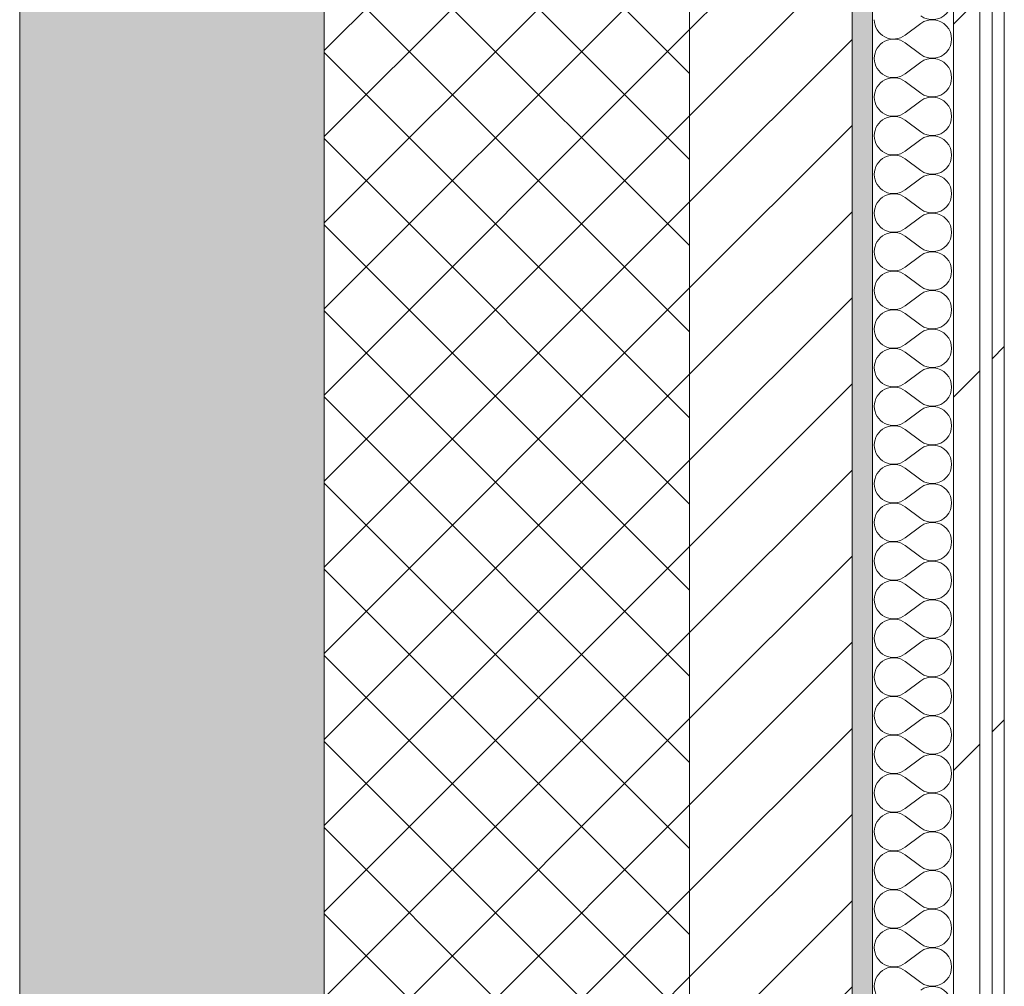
# Model space of a CAD drawing. Header units: millimetres. Extents: x -40968 to 77376, y -17881 to 4746.
# Tile 228 of 256: x -2101 to -1616, y -2667 to -2190. Entities that reach past the tile are written whole.
import ezdxf

# ---------------------------------------------------------------- set-up
doc = ezdxf.new("R2010")
doc.units = ezdxf.units.MM
doc.header["$MEASUREMENT"] = 0
doc.linetypes.add('Wipeout_Contour', pattern=[1000, 0, -1000])
doc.layers.add('12_FAÇ_Façana', color=7, linetype='Continuous')
doc.layers.add('Nuevo_08_E_Envans secs', color=7, linetype='Continuous')
for name, color, linetype, lineweight, true_color in [('12_FAÇ_Façana_Pluma_Nº__102', 7, 'Continuous', 5, 0xcccccc), ('12_FAÇ_Façana_Pluma_Nº__174', 7, 'Continuous', 13, 0xe4ad2c), ('12_FAÇ_Façana_Pluma_Nº__176', 7, 'Continuous', 15, 0x93a0c6), ('Nuevo_08_E_Envans secs_Pluma_Nº__102', 7, 'Continuous', 5, 0xcccccc), ('Nuevo_08_E_Envans secs_Pluma_Nº__171', 171, 'Continuous', 13, 0xaaaaff), ('Nuevo_08_E_Envans secs_Pluma_Nº__177', 7, 'Continuous', 15, 0xf7e046)]:
    doc.layers.add(name, color=color, linetype=linetype, lineweight=lineweight, true_color=true_color)
for name, color, linetype, lineweight in [('12_FAÇ_Façana_Pluma_Nº__2', 8, 'Continuous', 5), ('12_FAÇ_Façana_Pluma_Nº__7', 7, 'Continuous', 5), ('Nuevo_08_E_Envans secs_Pluma_Nº__1', 7, 'Continuous', 5)]:
    doc.layers.add(name, color=color, linetype=linetype, lineweight=lineweight)
pattern_1 = [(45, (0, 0), (-183.848, 183.848), [195, -65]), (45, (7e-14, 183.85), (-183.848, 183.848), [195, -65])]

# ---------------------------------------------------------------- blocks, each defined once
blk = doc.blocks.new('Muro_1_5', base_point=(-1681.11, -1193.98))
at = {"layer": '12_FAÇ_Façana_Pluma_Nº__102', "linetype": 'Continuous', "lineweight": 0, "true_color": 0xe5e5e5}
blk.add_hatch(color=254, dxfattribs=at).paths.add_polyline_path([(-2101.11, -10658.98), (-1951.11, -10658.98), (-1951.11, -7438.98), (-1971.11, -7438.98), (-1971.11, -6988.97), (-1951.11, -6988.97), (-1951.11, -1638.98), (-2101.11, -1638.98)])
at = {"layer": '12_FAÇ_Façana_Pluma_Nº__174', "linetype": 'Continuous', "lineweight": 13, "true_color": 0xe4ad2c}
h = blk.add_hatch(dxfattribs=at)
h.set_pattern_fill('SATE_Aislamiento_0005', color=42, style=0, pattern_type=2)
h.set_pattern_definition([(45, (0, 0), (-21.2132, 21.2132), []), (135, (0, 0), (21.2132, 21.2132), [])])
h.paths.add_polyline_path([(-1951.11, -1638.98), (-1951.11, -6988.97), (-1771.11, -6988.97), (-1771.11, -1638.98)])
at = {"layer": '12_FAÇ_Façana_Pluma_Nº__176', "linetype": 'Continuous', "lineweight": 0, "true_color": 0x495063}
blk.add_hatch(color=251, dxfattribs=at).paths.add_polyline_path([(-1681.11, -1678.98), (-1691.11, -1678.98), (-1691.11, -6988.97), (-1681.11, -6988.97)])
at = {"layer": '12_FAÇ_Façana_Pluma_Nº__2', "linetype": 'Continuous', "lineweight": 5}
h = blk.add_hatch(dxfattribs=at)
h.set_pattern_fill('Ceramic_0005', color=8, style=0, pattern_type=2)
h.set_pattern_definition([(45, (0, 0), (-21.2132, 21.2132), [])])
h.paths.add_polyline_path([(-1691.11, -1678.98), (-1771.11, -1678.98), (-1771.11, -6988.97), (-1691.11, -6988.97)])
at = {"layer": '12_FAÇ_Façana_Pluma_Nº__7', "color": 7, "linetype": 'Continuous', "lineweight": 5}
for p, q in [((-1951.11, -1638.98), (-1951.11, -6988.97)), ((-1771.11, -6988.97), (-1771.11, -1678.98)), ((-1691.11, -6988.97), (-1691.11, -1678.98))]:
    blk.add_line(p, q, dxfattribs=at)
at = {"layer": '12_FAÇ_Façana_Pluma_Nº__7', "color": 7, "linetype": 'Continuous', "lineweight": 5, "flags": 128}
for points in [[(-2101.11, -1638.98), (-2101.11, -10658.98)], [(-1681.11, -6988.97), (-1681.11, -1678.98)]]:
    blk.add_lwpolyline(points, dxfattribs=at)
blk = doc.blocks.new('*X353')
at = {"layer": 'Nuevo_08_E_Envans secs_Pluma_Nº__102', "color": 254, "linetype": 'Continuous', "lineweight": 5, "true_color": 0xcccccc}
for p, q in [((-1657.3, -2192.38), (-1664.92, -2198.1)), ((-1657.3, -2207.62), (-1664.92, -2201.9)), ((-1657.3, -2211.43), (-1664.92, -2217.14)), ((-1657.3, -2226.67), (-1664.92, -2220.95)), ((-1657.3, -2230.48), (-1664.92, -2236.19)), ((-1657.3, -2245.71), (-1664.92, -2240)), ((-1657.3, -2249.52), (-1664.92, -2255.24)), ((-1657.3, -2264.76), (-1664.92, -2259.05)), ((-1657.3, -2268.57), (-1664.92, -2274.29)), ((-1657.3, -2283.81), (-1664.92, -2278.1)), ((-1657.3, -2287.62), (-1664.92, -2293.33)), ((-1657.3, -2302.86), (-1664.92, -2297.14)), ((-1657.3, -2306.67), (-1664.92, -2312.38)), ((-1657.3, -2321.9), (-1664.92, -2316.19)), ((-1657.3, -2325.71), (-1664.92, -2331.43)), ((-1657.3, -2340.95), (-1664.92, -2335.24)), ((-1657.3, -2344.76), (-1664.92, -2350.48)), ((-1657.3, -2360), (-1664.92, -2354.29)), ((-1657.3, -2363.81), (-1664.92, -2369.52)), ((-1657.3, -2379.05), (-1664.92, -2373.33)), ((-1657.3, -2382.86), (-1664.92, -2388.57)), ((-1657.3, -2398.1), (-1664.92, -2392.38)), ((-1657.3, -2401.9), (-1664.92, -2407.62)), ((-1657.3, -2417.14), (-1664.92, -2411.43)), ((-1657.3, -2420.95), (-1664.92, -2426.67)), ((-1657.3, -2436.19), (-1664.92, -2430.48)), ((-1657.3, -2440), (-1664.92, -2445.71)), ((-1657.3, -2455.24), (-1664.92, -2449.52)), ((-1657.3, -2459.05), (-1664.92, -2464.76)), ((-1657.3, -2474.29), (-1664.92, -2468.57)), ((-1657.3, -2478.1), (-1664.92, -2483.81)), ((-1657.3, -2493.33), (-1664.92, -2487.62)), ((-1657.3, -2497.14), (-1664.92, -2502.86)), ((-1657.3, -2512.38), (-1664.92, -2506.67)), ((-1657.3, -2516.19), (-1664.92, -2521.9)), ((-1657.3, -2531.43), (-1664.92, -2525.71)), ((-1657.3, -2535.24), (-1664.92, -2540.95)), ((-1657.3, -2550.48), (-1664.92, -2544.76)), ((-1657.3, -2554.29), (-1664.92, -2560)), ((-1657.3, -2569.52), (-1664.92, -2563.81)), ((-1657.3, -2573.33), (-1664.92, -2579.05)), ((-1657.3, -2588.57), (-1664.92, -2582.86)), ((-1657.3, -2592.38), (-1664.92, -2598.1)), ((-1657.3, -2607.62), (-1664.92, -2601.9)), ((-1657.3, -2611.43), (-1664.92, -2617.14)), ((-1657.3, -2626.67), (-1664.92, -2620.95)), ((-1657.3, -2630.48), (-1664.92, -2636.19)), ((-1657.3, -2645.71), (-1664.92, -2640)), ((-1657.3, -2649.52), (-1664.92, -2655.24)), ((-1657.3, -2664.76), (-1664.92, -2659.05))]:
    blk.add_line(p, q, dxfattribs=at)
for centre, start, end in [((-1651.59, -2180.95), 233.1301, 126.8699), ((-1670.63, -2190.48), 180, 306.8699), ((-1651.59, -2200), 233.1301, 126.8699), ((-1670.63, -2209.52), 53.1301, 180), ((-1670.63, -2209.52), 180, 306.8699), ((-1651.59, -2219.05), 233.1301, 126.8699), ((-1670.63, -2228.57), 53.1301, 180), ((-1670.63, -2228.57), 180, 306.8699), ((-1651.59, -2238.1), 233.1301, 126.8699), ((-1670.63, -2247.62), 53.1301, 180), ((-1670.63, -2247.62), 180, 306.8699), ((-1651.59, -2257.14), 233.1301, 126.8699), ((-1670.63, -2266.67), 53.1301, 180), ((-1670.63, -2266.67), 180, 306.8699), ((-1651.59, -2276.19), 233.1301, 126.8699), ((-1670.63, -2285.71), 53.1301, 180), ((-1670.63, -2285.71), 180, 306.8699), ((-1651.59, -2295.24), 233.1301, 126.8699), ((-1670.63, -2304.76), 53.1301, 180), ((-1670.63, -2304.76), 180, 306.8699), ((-1651.59, -2314.29), 233.1301, 126.8699), ((-1670.63, -2323.81), 53.1301, 180), ((-1670.63, -2323.81), 180, 306.8699), ((-1651.59, -2333.33), 233.1301, 126.8699), ((-1670.63, -2342.86), 53.1301, 180), ((-1670.63, -2342.86), 180, 306.8699), ((-1651.59, -2352.38), 233.1301, 126.8699), ((-1670.63, -2361.9), 53.1301, 180), ((-1670.63, -2361.9), 180, 306.8699), ((-1651.59, -2371.43), 233.1301, 126.8699), ((-1670.63, -2380.95), 53.1301, 180), ((-1670.63, -2380.95), 180, 306.8699), ((-1651.59, -2390.48), 233.1301, 126.8699), ((-1670.63, -2400), 53.1301, 180), ((-1670.63, -2400), 180, 306.8699), ((-1651.59, -2409.52), 233.1301, 126.8699), ((-1670.63, -2419.05), 53.1301, 180), ((-1670.63, -2419.05), 180, 306.8699), ((-1651.59, -2428.57), 233.1301, 126.8699), ((-1670.63, -2438.1), 53.1301, 180), ((-1670.63, -2438.1), 180, 306.8699), ((-1651.59, -2447.62), 233.1301, 126.8699), ((-1670.63, -2457.14), 53.1301, 180), ((-1670.63, -2457.14), 180, 306.8699), ((-1651.59, -2466.67), 233.1301, 126.8699), ((-1670.63, -2476.19), 53.1301, 180), ((-1670.63, -2476.19), 180, 306.8699), ((-1651.59, -2485.71), 233.1301, 126.8699), ((-1670.63, -2495.24), 53.1301, 180), ((-1670.63, -2495.24), 180, 306.8699), ((-1651.59, -2504.76), 233.1301, 126.8699), ((-1670.63, -2514.29), 53.1301, 180), ((-1670.63, -2514.29), 180, 306.8699), ((-1651.59, -2523.81), 233.1301, 126.8699), ((-1670.63, -2533.33), 53.1301, 180), ((-1670.63, -2533.33), 180, 306.8699), ((-1651.59, -2542.86), 233.1301, 126.8699), ((-1670.63, -2552.38), 53.1301, 180), ((-1670.63, -2552.38), 180, 306.8699), ((-1651.59, -2561.9), 233.1301, 126.8699), ((-1670.63, -2571.43), 53.1301, 180), ((-1670.63, -2571.43), 180, 306.8699), ((-1651.59, -2580.95), 233.1301, 126.8699), ((-1670.63, -2590.48), 53.1301, 180), ((-1670.63, -2590.48), 180, 306.8699), ((-1651.59, -2600), 233.1301, 126.8699), ((-1670.63, -2609.52), 53.1301, 180), ((-1670.63, -2609.52), 180, 306.8699), ((-1651.59, -2619.05), 233.1301, 126.8699), ((-1670.63, -2628.57), 53.1301, 180), ((-1670.63, -2628.57), 180, 306.8699), ((-1651.59, -2638.1), 233.1301, 126.8699), ((-1670.63, -2647.62), 53.1301, 180), ((-1670.63, -2647.62), 180, 306.8699), ((-1651.59, -2657.14), 233.1301, 126.8699), ((-1670.63, -2666.67), 53.1301, 180), ((-1670.63, -2666.67), 180, 306.8699), ((-1651.59, -2676.19), 233.1301, 126.8699)]:
    blk.add_arc(centre, 9.52, start, end, dxfattribs=at)
blk = doc.blocks.new('Muro_120_5', base_point=(-1616.11, -6988.97))
at = {"layer": 'Nuevo_08_E_Envans secs_Pluma_Nº__1', "color": 7, "linetype": 'Continuous', "lineweight": 5, "flags": 128}
blk.add_lwpolyline([(-1681.11, -1703.98), (-1681.11, -6988.97)], dxfattribs=at)
at = {"color": 254, "linetype": 'Wipeout_Contour', "lineweight": 0, "ltscale": 19077.207977}
blk.add_wipeout([(-1628.11, -6988.97), (-1628.11, -1703.98), (-1641.11, -1703.98), (-1641.11, -6988.97)], dxfattribs=at).dxf.layer = 'Nuevo_08_E_Envans secs'
at = {"color": 254, "linetype": 'Wipeout_Contour', "lineweight": 0, "ltscale": 19048.763385}
blk.add_wipeout([(-1616.11, -6988.97), (-1616.11, -1703.98), (-1622.11, -1703.98), (-1622.11, -6988.97)], dxfattribs=at).dxf.layer = 'Nuevo_08_E_Envans secs'
at = {"layer": 'Nuevo_08_E_Envans secs_Pluma_Nº__171', "linetype": 'Continuous', "lineweight": 13, "true_color": 0xaaaaff}
h = blk.add_hatch(dxfattribs=at)
h.set_pattern_fill('Panellat_HPL_0005', color=161, style=0, pattern_type=2)
h.set_pattern_definition(pattern_1)
h.paths.add_polyline_path([(-1616.11, -6988.97), (-1616.11, -1703.98), (-1622.11, -1703.98), (-1622.11, -6988.97)])
at = {"layer": 'Nuevo_08_E_Envans secs_Pluma_Nº__177', "linetype": 'Continuous', "lineweight": 15, "true_color": 0xf7e046}
h = blk.add_hatch(dxfattribs=at)
h.set_pattern_fill('Panellat_HPL_0005', color=53, style=0, pattern_type=2)
h.set_pattern_definition(pattern_1)
h.paths.add_polyline_path([(-1628.11, -6988.97), (-1628.11, -1703.98), (-1641.11, -1703.98), (-1641.11, -6988.97)])
at = {"layer": 'Nuevo_08_E_Envans secs_Pluma_Nº__1', "color": 7, "linetype": 'Continuous', "lineweight": 5}
for p, q in [((-1641.11, -6988.97), (-1641.11, -1703.98)), ((-1628.11, -6988.97), (-1628.11, -1703.98)), ((-1622.11, -6988.97), (-1622.11, -1703.98))]:
    blk.add_line(p, q, dxfattribs=at)
at = {"layer": 'Nuevo_08_E_Envans secs_Pluma_Nº__1', "color": 7, "linetype": 'Continuous', "lineweight": 5, "flags": 128}
blk.add_lwpolyline([(-1616.11, -6988.97), (-1616.11, -1703.98)], dxfattribs=at)
at = {"layer": 'Nuevo_08_E_Envans secs', "color": 7, "lineweight": 20}
blk.add_blockref('*X353', (0, 0), dxfattribs=at)

msp = doc.modelspace()

# ---------------------------------------------------------------- block references
at = {"layer": '12_FAÇ_Façana', "color": 7, "lineweight": 20}
msp.add_blockref('Muro_1_5', (-1681.11, -1193.98), dxfattribs=at)

# ---------------------------------------------------------------- next in the draw order: block references
at = {"layer": 'Nuevo_08_E_Envans secs', "color": 7, "lineweight": 20}
msp.add_blockref('Muro_120_5', (-1616.11, -6988.97), dxfattribs=at)

doc.saveas('drawing.dxf')
